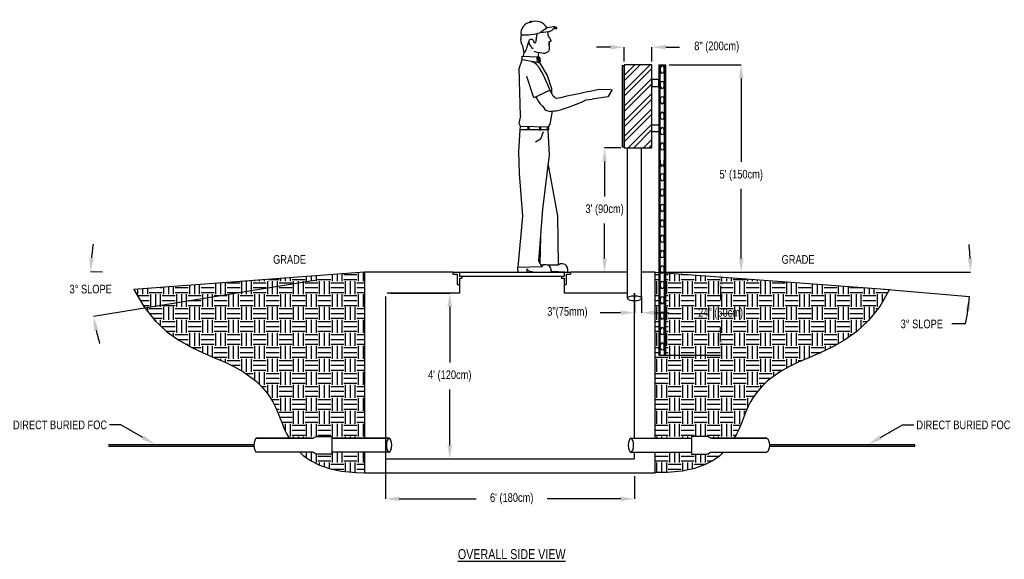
# Model space of a CAD drawing. Header units: inches. Extents: x -165 to 1496, y 644 to 1516.
# Tile 1 of 3: x -165 to 120, y 1213 to 1369. Entities that reach past the tile are written whole.
import ezdxf
from ezdxf import colors
from ezdxf.entities.mleader import LeaderData, LeaderLine
from ezdxf.enums import TextEntityAlignment as Align
from ezdxf.math import Vec2, Vec3

# ---------------------------------------------------------------- set-up
doc = ezdxf.new("R2010")
doc.units = ezdxf.units.IN
doc.header["$LTSCALE"] = 15
doc.header["$MEASUREMENT"] = 0
doc.layers.add('BLDG', color=8, linetype='Continuous')
doc.layers.add('MAN', color=7, linetype='Continuous')
doc.styles.add('120', font='FSIMPLEX.SHX', dxfattribs={"width": 0.8, "height": 2.5})
doc.styles.add('175', font='FSIMPLEX.SHX', dxfattribs={"width": 0.8})
doc.dimstyles.get("Standard").update_dxf_attribs({"dimtxt": 2.5, "dimasz": 4, "dimexe": 0, "dimexo": 1, "dimgap": 2, "dimtad": 0, "dimtih": 1, "dimtoh": 1, "dimdec": 0, "dimzin": 0, "dimdsep": 46, "dimlunit": 3, "dimtxsty": '120', "dimcen": 0.09, "dimclrt": 256, "dimadec": 0, "dimazin": 0, "dimtfac": 1, "dimtdec": 0, "dimtofl": 0, "dimtmove": 0, "dimatfit": 3, "dimfxl": 1, "dimtolj": 1, "dimtzin": 0, "dimarcsym": 0})

# ---------------------------------------------------------------- blocks, each defined once
blk = doc.blocks.new('Waldo Profile')
at = {"layer": 'BLDG'}
blk.add_line((261.4, 767.42), (261.13, 767.55), dxfattribs=at)
at = {"layer": 'MAN'}
for p, q in [((263.41, 777.23), (261.6, 775.97)), ((264.78, 777.44), (263.41, 777.23)), ((265.32, 777.05), (266.13, 777.06)), ((255.85, 774.3), (255.83, 774.01)), ((255.86, 774.58), (255.85, 774.3)), ((255.88, 774.84), (255.86, 774.58)), ((255.89, 775.09), (255.88, 774.84)), ((260.32, 773.78), (260.36, 774.06)), ((260.36, 774.06), (260.4, 774.37)), ((260.4, 774.37), (260.44, 774.68)), ((260.44, 774.68), (260.49, 774.98)), ((260.49, 774.98), (260.55, 775.28)), ((260.55, 775.28), (260.62, 775.54)), ((261.56, 775.85), (263.79, 776.11)), ((261.6, 775.97), (261.56, 775.85)), ((255.83, 774.01), (255.83, 773.92)), ((255.95, 773.16), (255.83, 773.92)), ((256.14, 772.48), (255.95, 773.16)), ((256.35, 772.14), (256.14, 772.48)), ((256.56, 771.74), (256.35, 772.14)), ((256.65, 770.83), (256.56, 771.74)), ((257.49, 771.12), (257.57, 771.35)), ((257.57, 771.35), (257.64, 771.58)), ((257.64, 771.58), (257.71, 771.81)), ((257.71, 771.81), (257.78, 772.03)), ((257.78, 772.03), (257.84, 772.26)), ((257.84, 772.26), (257.9, 772.47)), ((257.9, 772.47), (257.96, 772.69)), ((257.96, 772.69), (258.02, 772.89)), ((258.02, 772.89), (258.08, 773.08)), ((258.08, 773.08), (258.14, 773.26)), ((258.14, 773.26), (258.21, 773.42)), ((258.18, 773.34), (258.28, 772.47)), ((258.21, 773.42), (258.29, 773.57)), ((258.28, 772.47), (258.83, 771.71)), ((258.29, 773.57), (258.38, 773.69)), ((258.38, 773.69), (258.47, 773.79)), ((258.47, 773.79), (258.58, 773.86)), ((258.58, 773.86), (258.69, 773.92)), ((258.69, 773.92), (258.8, 773.95)), ((258.8, 773.95), (258.91, 773.95)), ((258.83, 771.71), (259.01, 771.31)), ((258.91, 773.95), (259.01, 773.94)), ((259.01, 773.94), (259.11, 773.9)), ((259.01, 771.31), (259.29, 771.29)), ((259.11, 773.9), (259.2, 773.84)), ((259.2, 773.84), (259.28, 773.76)), ((259.28, 773.76), (259.34, 773.66)), ((259.29, 771.29), (259.46, 771.4)), ((259.34, 773.66), (259.4, 773.56)), ((259.4, 773.56), (259.46, 773.44)), ((259.46, 773.44), (259.51, 773.32)), ((259.51, 773.32), (259.56, 773.21)), ((259.56, 773.21), (259.62, 773.11)), ((259.62, 773.11), (259.67, 773.02)), ((259.67, 773.02), (259.74, 772.95)), ((259.74, 772.95), (259.81, 772.9)), ((259.81, 772.9), (259.88, 772.88)), ((259.88, 772.88), (259.96, 772.88)), ((259.96, 772.88), (260.03, 772.93)), ((260.03, 772.93), (260.1, 773.01)), ((260.1, 773.01), (260.17, 773.13)), ((260.17, 773.13), (260.23, 773.3)), ((260.23, 773.3), (260.28, 773.52)), ((260.28, 773.52), (260.32, 773.78)), ((256.25, 767.97), (256.27, 769.01)), ((256.27, 769.01), (260.45, 768.83)), ((256.79, 770.16), (256.65, 770.83)), ((256.85, 770.08), (256.79, 770.16)), ((257.12, 770.19), (256.85, 770.08)), ((257.12, 770.19), (257.22, 770.42)), ((257.22, 770.42), (257.32, 770.65)), ((257.32, 770.65), (257.41, 770.89)), ((257.41, 770.89), (257.49, 771.12)), ((260.45, 768.83), (260.59, 767.2)), ((260.8, 768.99), (261.25, 768.73)), ((261.25, 768.73), (261.11, 767.35)), ((261.25, 768.73), (261.4, 767.42)), ((255.37, 765.47), (256.25, 767.97)), ((260.59, 767.2), (256.25, 767.97)), ((260.57, 767.46), (261.15, 767.09)), ((261.15, 767.09), (261.11, 767.35)), ((255.71, 751.78), (255.37, 765.47)), ((259.58, 756.98), (257.59, 763.18)), ((264.35, 759.15), (259.58, 756.98)), ((255.71, 751.78), (255.3, 749.68)), ((264.85, 753.1), (264.27, 749.35)), ((255.3, 749.68), (255.73, 748.63)), ((255.65, 748.69), (255.58, 747.7)), ((263.71, 748.47), (255.73, 748.63)), ((257.88, 748.59), (257.89, 747.58)), ((258.18, 748.58), (258.19, 747.58)), ((261.24, 748.52), (261.26, 747.52)), ((261.55, 748.52), (261.56, 747.51)), ((263.58, 747.68), (263.55, 748.48)), ((264.27, 749.35), (263.71, 748.53)), ((263.71, 748.47), (263.71, 748.53)), ((263.71, 748.47), (263.86, 748.39)), ((255.58, 747.7), (255.14, 741.38)), ((257.89, 747.72), (255.58, 747.74)), ((261.26, 747.7), (258.19, 747.72)), ((263.58, 747.68), (261.56, 747.69)), ((262.32, 747.17), (261.57, 745.02)), ((263.75, 747.66), (263.58, 747.68)), ((263.88, 747.75), (263.75, 747.66)), ((264.09, 740.47), (263.75, 747.66)), ((263.86, 748.39), (263.88, 747.75)), ((261.57, 745.02), (260.06, 744.1)), ((255.14, 741.38), (255.34, 735.04)), ((262.19, 724.72), (264.09, 740.47)), ((263.73, 737.46), (266.44, 722.83)), ((255.34, 735.04), (256.32, 722.7)), ((261.02, 709.7), (262.19, 724.72)), ((266.44, 722.83), (266.64, 708.53)), ((256.32, 722.7), (254.94, 707.99)), ((261.42, 709), (261.58, 716.82)), ((261.87, 708.21), (261.02, 709.7)), ((254.94, 707.99), (261.87, 708.21)), ((255.06, 706.54), (257.54, 706.56)), ((262.22, 708.53), (261.69, 708.53)), ((266.64, 708.53), (263.69, 708.53))]:
    blk.add_line(p, q, dxfattribs=at)
for points in [[(263.5, 776.08), (263.51, 776.04), (263.56, 775.82), (263.6, 775.67), (263.61, 775.56), (263.62, 775.48), (263.62, 775.4), (263.63, 775.32), (263.65, 775.24), (263.67, 775.15), (263.69, 775.06), (263.72, 774.96), (263.76, 774.86), (263.81, 774.77), (263.86, 774.67), (263.92, 774.57), (263.98, 774.48), (264.05, 774.39), (264.12, 774.3), (264.18, 774.21), (264.25, 774.12), (264.31, 774.04), (264.36, 773.95), (264.4, 773.87), (264.43, 773.78), (264.46, 773.7), (264.48, 773.63), (264.49, 773.56), (264.5, 773.49), (264.5, 773.44), (264.49, 773.39), (264.48, 773.35), (264.47, 773.32), (264.45, 773.29), (264.43, 773.27), (264.41, 773.26), (264.37, 773.25), (264.34, 773.24), (264.29, 773.23), (264.24, 773.22), (264.19, 773.21), (264.14, 773.2), (264.09, 773.18), (264.05, 773.16), (264.01, 773.14), (263.98, 773.11), (263.97, 773.07), (263.96, 773.02), (263.97, 772.96), (263.99, 772.9), (264.01, 772.84), (264.04, 772.78), (264.06, 772.72), (264.07, 772.67), (264.07, 772.62), (264.06, 772.58), (264.04, 772.55), (264.01, 772.52), (263.97, 772.5), (263.94, 772.49), (263.9, 772.48), (263.87, 772.47), (263.85, 772.46), (263.84, 772.45), (263.84, 772.45), (263.85, 772.43), (263.87, 772.41), (263.89, 772.38), (263.92, 772.34), (263.94, 772.27), (263.97, 772.19), (264, 772.09), (264.02, 771.98), (264.04, 771.84), (264.05, 771.7), (264.06, 771.55), (264.06, 771.39), (264.05, 771.23), (264.03, 771.07), (264, 770.92), (263.96, 770.77), (263.91, 770.63), (263.84, 770.5), (263.75, 770.37), (263.65, 770.25), (263.53, 770.14), (263.38, 770.04), (263.21, 769.94), (263, 769.87), (262.72, 769.82), (262.36, 769.81), (261.89, 769.85), (261.3, 769.94), (260.56, 770.1), (259.65, 770.34)], [(256.62, 769), (256.85, 770.08)], [(260.98, 770.01), (260.77, 768.83), (261.05, 767.45), (263.49, 763.43), (264.69, 759.62), (264.71, 758.36)], [(265.55, 757.14), (265.55, 757.14), (265.22, 757.48), (264.9, 757.99), (264.55, 758.69), (264.14, 759.61), (263.66, 760.73), (263.1, 762), (262.48, 763.32), (261.81, 764.58), (261.12, 765.71), (260.4, 766.6), (259.68, 767.16), (258.98, 767.3)], [(260.22, 757.27), (260.47, 756.81), (260.95, 755.94), (261.39, 755.23), (261.78, 754.82), (262.07, 754.51), (262.48, 754.03), (262.79, 753.59), (263.06, 753.42)], [(275.45, 758.79), (273.05, 758.21), (271.19, 757.87), (269.18, 757.41), (269.18, 757.41), (267.26, 756.92), (267.26, 756.92), (266.74, 756.86), (266.17, 756.78), (265.82, 756.82), (265.55, 757.14)], [(275.45, 758.79), (278.45, 759.51), (282.05, 759.41), (282.15, 759.2), (281.02, 757.29), (276.48, 756.54)], [(263.09, 753.4), (263.09, 753.4), (263.39, 753.26), (263.69, 753.16), (264, 753.08), (264.34, 753.02), (264.63, 753.07), (264.97, 753.12), (265.5, 753.16), (266.02, 753.24), (266.81, 753.41), (267.6, 753.62), (268.46, 753.88), (269.66, 754.28), (271.65, 754.99), (271.65, 754.99), (273.39, 755.74), (274.69, 756.35), (276.48, 756.54)]]:
    blk.add_lwpolyline(points, dxfattribs=at)
for points in [[(264.65, 706.87, 0.004762), (264.81, 706.86, 0.021084), (268.47, 706.63, 0.106772), (269.2, 706.59, 0.296755), (269.45, 706.96, 0.096945), (269.18, 708.19, 0.284315), (267.89, 708.95, 0.321962), (266.64, 708.53)], [(255.06, 706.54, -0.033184), (254.99, 707.99, 0.090806)]]:
    blk.add_lwpolyline(points, format="xyb", dxfattribs=at)
for centre, radius, start, end in [((259.06, 775.65), 3.19, 96.1057, 188.0295), ((260.19, 775.43), 3.69, 29.147, 113.4054), ((256.99, 790.71), 15.54, 265.9869, 287.0971), ((262.79, 707.55), 1.13, 72.9657, 144.352), ((263.16, 707.21), 1.42, 27.984, 91.4689), ((261.2, 706.66), 3.66, 168.2216, 181.5545), ((257.11, 706.61), 0.938, 24.2081, 57.6279), ((260.72, 714.55), 8.05, 249.9814, 265.1342), ((261.42, 749.4), 42.89, 268.1595, 273.0294), ((264.14, 708.25), 1.74, 254.8542, 279.2323), ((262.6, 706.91), 2.06, 0, 27.984), ((264.25, 706.91), 0.405, 293.8858, 360)]:
    blk.add_arc(centre, radius, start, end, dxfattribs=at)
at = {"layer": 'MAN', "extrusion": (0, 0, -1)}
blk.add_ellipse((258.67, 778.94), major_axis=(-0.323, -0.062), ratio=0.384883, dxfattribs=at)
at = {"layer": 'MAN'}
for points in [[(263.79, 776.11), (264.5, 776.31), (264.86, 776.52), (265.63, 777.26), (266.17, 777.18)], [(266.13, 777.06), (266.29, 777.15), (266.21, 777.26), (265.65, 777.48), (264.78, 777.44)]]:
    blk.add_spline(points, degree=3, dxfattribs=at)
blk = doc.blocks.new('*D11')
at = {"color": 0, "lineweight": -2, "transparency": 16777216}
for p, q in [((8.77, 1331.82), (4.1, 1331.82)), ((4.1, 1327.82), (4.1, 1317.73)), ((4.1, 1299.82), (4.1, 1309.92)), ((8.77, 1295.82), (4.1, 1295.82))]:
    blk.add_line(p, q, dxfattribs=at)
at = {"color": 0, "transparency": 16777216}
for points in [[(3.43, 1327.82), (4.76, 1327.82), (4.1, 1331.82)], [(3.43, 1299.82), (4.76, 1299.82), (4.1, 1295.82)]]:
    blk.add_solid(points, dxfattribs=at)
at = {"layer": 'Defpoints', "color": 0, "transparency": 16777216}
for p in [(9.77, 1331.82), (4.1, 1295.82), (9.77, 1295.82)]:
    blk.add_point(p, dxfattribs=at)
at = {"transparency": 16777216, "insert": (4.1, 1313.82), "char_height": 2.5, "attachment_point": 5, "style": '120'}
blk.add_mtext("\\A1;3' (90cm)", dxfattribs=at)
blk = doc.blocks.new('*D12')
at = {"color": 0, "lineweight": -2, "transparency": 16777216}
for p, q in [((19.74, 1295.82), (37.62, 1295.82)), ((37.62, 1291.82), (37.62, 1287.73)), ((37.62, 1275.83), (37.62, 1279.92)), ((20.77, 1271.83), (37.62, 1271.83))]:
    blk.add_line(p, q, dxfattribs=at)
at = {"color": 0, "transparency": 16777216}
for points in [[(36.95, 1291.82), (38.28, 1291.82), (37.62, 1295.82)], [(36.95, 1275.83), (38.28, 1275.83), (37.62, 1271.83)]]:
    blk.add_solid(points, dxfattribs=at)
at = {"layer": 'Defpoints', "color": 0, "transparency": 16777216}
for p in [(18.74, 1295.82), (19.77, 1271.83), (37.62, 1271.83)]:
    blk.add_point(p, dxfattribs=at)
at = {"transparency": 16777216, "insert": (37.62, 1283.83), "char_height": 2.5, "attachment_point": 5, "style": '120'}
blk.add_mtext('\\A1;24" (60cm)', dxfattribs=at)
blk = doc.blocks.new('*D13')
at = {"color": 0, "lineweight": -2, "transparency": 16777216}
for p, q in [((22.77, 1355.82), (43.58, 1355.82)), ((43.58, 1351.82), (43.58, 1327.73)), ((43.58, 1299.82), (43.58, 1319.92)), ((32.27, 1295.82), (43.58, 1295.82))]:
    blk.add_line(p, q, dxfattribs=at)
at = {"color": 0, "transparency": 16777216}
for points in [[(42.91, 1351.82), (44.24, 1351.82), (43.58, 1355.82)], [(42.91, 1299.82), (44.24, 1299.82), (43.58, 1295.82)]]:
    blk.add_solid(points, dxfattribs=at)
at = {"layer": 'Defpoints', "color": 0, "transparency": 16777216}
for p in [(21.77, 1355.82), (43.58, 1355.82), (31.27, 1295.82)]:
    blk.add_point(p, dxfattribs=at)
at = {"transparency": 16777216, "insert": (43.58, 1323.82), "char_height": 2.5, "attachment_point": 5, "style": '120'}
blk.add_mtext("\\A1;5' (150cm)", dxfattribs=at)
blk = doc.blocks.new('*D14')
at = {"color": 0, "lineweight": -2, "transparency": 16777216}
for p, q in [((-59.26, 1288.82), (-59.26, 1230.29)), ((12.74, 1236.85), (12.74, 1230.29)), ((-55.26, 1230.29), (-33, 1230.29)), ((8.74, 1230.29), (-12.52, 1230.29))]:
    blk.add_line(p, q, dxfattribs=at)
at = {"color": 0, "transparency": 16777216}
for points in [[(-55.26, 1230.96), (-55.26, 1229.63), (-59.26, 1230.29)], [(8.74, 1230.96), (8.74, 1229.63), (12.74, 1230.29)]]:
    blk.add_solid(points, dxfattribs=at)
at = {"layer": 'Defpoints', "color": 0, "transparency": 16777216}
for p in [(-59.26, 1289.82), (12.74, 1237.85), (12.74, 1230.29)]:
    blk.add_point(p, dxfattribs=at)
at = {"transparency": 16777216, "insert": (-22.76, 1230.29), "char_height": 2.5, "attachment_point": 5, "style": '120'}
blk.add_mtext("\\A1;6' (180cm)", dxfattribs=at)
blk = doc.blocks.new('*D15')
at = {"color": 0, "lineweight": -2, "transparency": 16777216}
for p, q in [((-57.76, 1289.82), (-40.66, 1289.82)), ((-40.66, 1285.82), (-40.66, 1269.73)), ((-40.66, 1245.82), (-40.66, 1261.92)), ((-58.26, 1241.82), (-40.66, 1241.82))]:
    blk.add_line(p, q, dxfattribs=at)
at = {"color": 0, "transparency": 16777216}
for points in [[(-41.32, 1285.82), (-39.99, 1285.82), (-40.66, 1289.82)], [(-41.32, 1245.82), (-39.99, 1245.82), (-40.66, 1241.82)]]:
    blk.add_solid(points, dxfattribs=at)
at = {"layer": 'Defpoints', "color": 0, "transparency": 16777216}
for p in [(-58.76, 1289.82), (-59.26, 1241.82), (-40.66, 1241.82)]:
    blk.add_point(p, dxfattribs=at)
at = {"transparency": 16777216, "insert": (-40.66, 1265.82), "char_height": 2.5, "attachment_point": 5, "style": '120'}
blk.add_mtext("\\A1;4' (120cm)", dxfattribs=at)
blk = doc.blocks.new('*D16')
at = {"color": 0, "lineweight": -2, "transparency": 16777216}
for p, q in [((12.72, 1287.29), (12.72, 1284.12)), ((14.72, 1288.82), (14.72, 1284.12)), ((8.72, 1284.12), (2.77, 1284.12)), ((18.72, 1284.12), (22.72, 1284.12))]:
    blk.add_line(p, q, dxfattribs=at)
at = {"color": 0, "transparency": 16777216}
for points in [[(8.72, 1284.79), (8.72, 1283.46), (12.72, 1284.12)], [(18.72, 1284.79), (18.72, 1283.46), (14.72, 1284.12)]]:
    blk.add_solid(points, dxfattribs=at)
at = {"layer": 'Defpoints', "color": 0, "transparency": 16777216}
for p in [(14.72, 1289.82), (12.72, 1288.29), (14.72, 1284.12)]:
    blk.add_point(p, dxfattribs=at)
at = {"transparency": 16777216, "insert": (-6.66, 1284.12), "char_height": 2.5, "attachment_point": 5, "style": '120'}
blk.add_mtext('\\A1;3"(75mm)', dxfattribs=at)
blk = doc.blocks.new('*D17')
at = {"color": 0, "lineweight": -2, "transparency": 16777216}
for p, q in [((5.77, 1360.92), (1.77, 1360.92)), ((9.77, 1356.82), (9.77, 1360.92)), ((17.77, 1356.82), (17.77, 1360.92)), ((21.77, 1360.92), (25.77, 1360.92))]:
    blk.add_line(p, q, dxfattribs=at)
at = {"color": 0, "transparency": 16777216}
for points in [[(5.77, 1361.59), (5.77, 1360.26), (9.77, 1360.92)], [(21.77, 1361.59), (21.77, 1360.26), (17.77, 1360.92)]]:
    blk.add_solid(points, dxfattribs=at)
at = {"layer": 'Defpoints', "color": 0, "transparency": 16777216}
for p in [(17.77, 1360.92), (9.77, 1355.82), (17.77, 1355.82)]:
    blk.add_point(p, dxfattribs=at)
at = {"transparency": 16777216, "insert": (36.49, 1360.92), "char_height": 2.5, "attachment_point": 5, "style": '120'}
blk.add_mtext('\\A1;8" (200cm)', dxfattribs=at)
blk = doc.blocks.new('*D7')
at = {"color": 0, "lineweight": -2, "transparency": 16777216}
for p, q in [((-141.05, 1295.85), (-144.46, 1295.96)), ((-78.51, 1293.66), (-143.62, 1283.04))]:
    blk.add_line(p, q, dxfattribs=at)
for start, end in [(171.323, 174.7455), (192.6897, 196.1121)]:
    blk.add_arc((-77.52, 1293.82), 66.97, start, end, dxfattribs=at)
at = {"color": 0, "transparency": 16777216}
for points in [[(-143.55, 1299.91), (-144.88, 1300), (-144.46, 1295.96)], [(-143.51, 1278.98), (-142.2, 1279.24), (-143.62, 1283.04)]]:
    blk.add_solid(points, dxfattribs=at)
at = {"layer": 'Defpoints', "color": 0, "transparency": 16777216}
for p in [(-140.05, 1295.82), (-65.26, 1295.82), (-77.52, 1293.82), (-77.52, 1293.82), (-144.18, 1287.32)]:
    blk.add_point(p, dxfattribs=at)
at = {"transparency": 16777216, "insert": (-144.43, 1290.94), "char_height": 2.5, "attachment_point": 5, "style": '120'}
blk.add_mtext('\\A1;3%%D SLOPE', dxfattribs=at)
blk = doc.blocks.new('*D18')
at = {"color": 0, "lineweight": -2, "transparency": 16777216}
for p, q in [((30.48, 1295.82), (109.84, 1295.82)), ((84.81, 1290.96), (109.53, 1288.79)), ((108.43, 1280.87), (104.43, 1280.87))]:
    blk.add_line(p, q, dxfattribs=at)
for start, end in [(2.8522, 5.7043), (349.2735, 354.9796), (349.2753, 352.1274)]:
    blk.add_arc((29.48, 1295.82), 80.36, start, end, dxfattribs=at)
at = {"color": 0, "transparency": 16777216}
for points in [[(110.41, 1299.84), (109.07, 1299.8), (109.84, 1295.82)], [(108.42, 1284.89), (109.74, 1284.74), (109.53, 1288.79)]]:
    blk.add_solid(points, dxfattribs=at)
at = {"layer": 'Defpoints', "color": 0, "transparency": 16777216}
for p in [(14.72, 1295.82), (29.48, 1295.82), (29.48, 1295.82), (109.8, 1293.48), (83.81, 1291.05)]:
    blk.add_point(p, dxfattribs=at)
at = {"transparency": 16777216, "insert": (95.77, 1280.87), "char_height": 2.5, "attachment_point": 5, "style": '120'}
blk.add_mtext('\\A1;3%%D SLOPE', dxfattribs=at)

msp = doc.modelspace()

# ---------------------------------------------------------------- hatches: boundary and pattern name
h = msp.add_hatch()
h.set_pattern_fill('STEEL', color=256, scale=25, style=0)
h.set_pattern_definition([(45, (-171.071, 967.0526), (-2.209709, 2.209709), []), (45, (-171.071, 968.615), (-2.209709, 2.209709), [])])
h.paths.add_polyline_path([(17.77, 1355.82), (9.77, 1355.82), (9.77, 1331.82), (17.77, 1331.82)])
h = msp.add_hatch()
h.set_pattern_fill('EARTH', color=256, scale=15)
h.paths.add_polyline_path([(-65.26, 1295.82), (-131.99, 1290.85), (-129.11, 1285.91), (-125.92, 1281.91), (-122.51, 1278.71), (-118.98, 1276.17), (-115.42, 1274.15), (-111.93, 1272.5), (-108.61, 1271.1), (-105.56, 1269.79), (-102.85, 1268.47), (-100.48, 1267.11), (-98.42, 1265.72), (-96.64, 1264.3), (-95.12, 1262.84), (-93.83, 1261.37), (-92.74, 1259.87), (-91.82, 1258.35), (-91.05, 1256.82), (-90.37, 1255.28), (-89.76, 1253.72), (-89.14, 1252.16), (-88.49, 1250.58), (-87.75, 1249.01), (-87.08, 1247.8), (-80.52, 1247.8, 0.234811), (-79.74, 1248.05, -0.219106), (-79.05, 1248.37), (-74.73, 1248.37), (-74.73, 1247.8), (-65.26, 1247.8)])
h = msp.add_hatch()
h.set_pattern_fill('EARTH', color=256, scale=15)
h.paths.add_polyline_path([(52.9, 1265.72), (54.96, 1267.11), (57.33, 1268.47), (60.04, 1269.79), (63.09, 1271.1), (66.41, 1272.5), (69.9, 1274.15), (73.46, 1276.17), (76.99, 1278.71), (80.4, 1281.91), (83.59, 1285.91), (86.47, 1290.85), (32, 1294.9), (21.77, 1295.61), (21.77, 1271.83), (19.77, 1271.83), (19.77, 1295.75), (18.74, 1295.82), (18.74, 1247.8), (29.2, 1247.8), (29.2, 1248.37), (33.53, 1248.37, -0.133897), (33.99, 1248.25), (34.53, 1247.93, 0.133897), (35, 1247.8), (41.56, 1247.8), (42.23, 1249.01), (42.97, 1250.58), (43.62, 1252.16), (44.23, 1253.72), (44.85, 1255.28), (45.52, 1256.82), (46.3, 1258.35), (47.21, 1259.87), (48.31, 1261.37), (49.6, 1262.84), (51.12, 1264.3)])
h.paths.add_polyline_path([(28.28, 1281.54), (46.95, 1281.54), (46.95, 1286.6), (28.28, 1286.6)], flags=24)
for points in [[(-139.3, 1246.05), (-139.3, 1245.55), (-97.25, 1245.55), (-97.25, 1246.05)], [(51.73, 1246.05), (51.73, 1245.55), (93.78, 1245.55), (93.78, 1246.05)]]:
    msp.add_hatch(color=256).paths.add_polyline_path(points)
h = msp.add_hatch()
h.set_pattern_fill('EARTH', color=256, scale=15)
h.paths.add_polyline_path([(-65.26, 1243.8), (-74.73, 1243.8), (-74.73, 1243.23), (-79.05, 1243.23, -0.133897), (-79.51, 1243.36), (-80.05, 1243.67, 0.133897), (-80.52, 1243.8), (-84.02, 1243.8), (-82.92, 1242.75), (-80.94, 1241.35), (-78.51, 1240.1), (-75.55, 1239.07), (-71.99, 1238.31), (-67.75, 1237.88), (-65.26, 1237.85)])
h = msp.add_hatch()
h.set_pattern_fill('EARTH', color=256, scale=15)
h.paths.add_polyline_path([(32.99, 1240.1), (35.42, 1241.35), (37.39, 1242.75), (38.5, 1243.8), (35, 1243.8, 0.133897), (34.53, 1243.67), (33.99, 1243.36, -0.133897), (33.53, 1243.23), (29.2, 1243.23), (29.2, 1243.8), (18.74, 1243.8), (18.74, 1237.88), (22.23, 1237.88), (26.47, 1238.31), (30.03, 1239.07)])

# ---------------------------------------------------------------- linework, layer by layer
for p, q in [((19.77, 1355.82), (21.77, 1355.82)), ((20.17, 1271.83), (20.17, 1355.82)), ((20.27, 1353.94), (20.27, 1354.97)), ((21.27, 1353.94), (21.27, 1354.97)), ((21.37, 1271.83), (21.37, 1355.82)), ((20.27, 1349.49), (20.27, 1350.52)), ((21.27, 1349.49), (21.27, 1350.52)), ((20.27, 1345.04), (20.27, 1346.07)), ((21.27, 1345.04), (21.27, 1346.07)), ((20.27, 1340.59), (20.27, 1341.62)), ((21.27, 1340.59), (21.27, 1341.62)), ((20.27, 1336.15), (20.27, 1337.18)), ((21.27, 1336.15), (21.27, 1337.18)), ((10.72, 1288.29), (10.72, 1331.82)), ((14.72, 1288.29), (14.72, 1331.82)), ((20.27, 1331.7), (20.27, 1332.73)), ((21.27, 1331.7), (21.27, 1332.73)), ((20.27, 1327.25), (20.27, 1328.28)), ((21.27, 1327.25), (21.27, 1328.28)), ((20.27, 1322.8), (20.27, 1323.83)), ((21.27, 1322.8), (21.27, 1323.83)), ((20.27, 1318.35), (20.27, 1319.38)), ((21.27, 1318.35), (21.27, 1319.38)), ((20.27, 1313.9), (20.27, 1314.93)), ((21.27, 1313.9), (21.27, 1314.93)), ((20.27, 1309.45), (20.27, 1310.49)), ((21.27, 1309.45), (21.27, 1310.49)), ((20.27, 1305.01), (20.27, 1306.04)), ((21.27, 1305.01), (21.27, 1306.04)), ((20.27, 1300.56), (20.27, 1301.59)), ((21.27, 1300.56), (21.27, 1301.59)), ((-39.75, 1295.82), (-5.77, 1295.82)), ((-39.75, 1295.82), (-39.75, 1295.26)), ((-39.75, 1295.26), (-38.54, 1295.26)), ((-38.54, 1295.26), (-38.54, 1292.26)), ((-37.88, 1295.82), (-37.88, 1294.67)), ((-7.64, 1295.82), (-7.64, 1294.67)), ((-6.99, 1295.26), (-5.77, 1295.26)), ((-6.99, 1295.26), (-6.99, 1292.26)), ((-5.77, 1295.82), (-5.77, 1295.26)), ((20.27, 1296.11), (20.27, 1297.14)), ((21.27, 1296.11), (21.27, 1297.14)), ((-38.54, 1292.26), (-37.88, 1292.26)), ((-37.88, 1294.7), (-7.64, 1294.7)), ((-37.88, 1294.67), (-37.13, 1294.67)), ((-37.88, 1294.11), (-37.13, 1294.11)), ((-37.88, 1294.11), (-37.88, 1289.82)), ((-37.13, 1294.67), (-37.13, 1294.11)), ((-8.39, 1294.67), (-7.64, 1294.67)), ((-8.39, 1294.67), (-8.39, 1294.11)), ((-8.39, 1294.11), (-7.64, 1294.11)), ((-7.64, 1294.11), (-7.64, 1289.82)), ((-7.64, 1292.26), (-6.99, 1292.26)), ((20.27, 1291.66), (20.27, 1292.69)), ((21.27, 1291.66), (21.27, 1292.69)), ((20.27, 1287.21), (20.27, 1288.24)), ((21.27, 1287.21), (21.27, 1288.24)), ((20.27, 1282.76), (20.27, 1283.79)), ((21.27, 1282.76), (21.27, 1283.79)), ((20.27, 1278.32), (20.27, 1279.35)), ((21.27, 1278.32), (21.27, 1279.35)), ((20.27, 1273.87), (20.27, 1274.9)), ((21.27, 1273.87), (21.27, 1274.9)), ((-74.73, 1247.8), (-58.21, 1247.8)), ((-58.21, 1247.8), (-74.18, 1247.8)), ((11.71, 1247.8), (29.2, 1247.8)), ((-58.21, 1243.8), (-74.73, 1243.8)), ((11.71, 1243.8), (29.2, 1243.8)), ((51.73, 1246.05), (51.73, 1245.55))]:
    msp.add_line(p, q)
msp.add_lwpolyline([(9.77, 1355.48), (9.17, 1355.48), (9.17, 1332.1), (9.77, 1332.1)], close=True)
for points in [[(17.77, 1355.82), (9.77, 1355.82), (9.77, 1331.82), (17.77, 1331.82), (17.77, 1355.82)], [(19.77, 1355.82), (19.77, 1271.83), (21.77, 1271.83), (21.77, 1355.82)], [(17.77, 1351.57), (17.77, 1349.57), (19.77, 1349.57), (19.77, 1351.57), (17.77, 1351.57)], [(17.77, 1336.44), (17.77, 1338.44), (19.77, 1338.44), (19.77, 1336.44), (17.77, 1336.44)], [(-65.26, 1295.82), (-65.26, 1295.82), (-131.99, 1290.85)], [(10.72, 1295.82), (-5.77, 1295.82)], [(18.74, 1295.82), (32, 1294.9), (86.47, 1290.85)], [(-131.99, 1290.85), (-129.11, 1285.91), (-125.92, 1281.91), (-122.51, 1278.71), (-118.98, 1276.17), (-115.42, 1274.15), (-111.93, 1272.5), (-108.61, 1271.1), (-105.56, 1269.79), (-102.85, 1268.47), (-100.48, 1267.11), (-98.42, 1265.72), (-96.64, 1264.3), (-95.12, 1262.84), (-93.83, 1261.37), (-92.74, 1259.87), (-91.82, 1258.35), (-91.05, 1256.82), (-90.37, 1255.28), (-89.76, 1253.72), (-89.14, 1252.16), (-88.49, 1250.58), (-87.75, 1249.01), (-87.08, 1247.8)], [(-37.88, 1289.82), (-58.76, 1289.82)], [(10.72, 1289.82), (-7.64, 1289.82)], [(12.74, 1247.89), (12.7, 1289.82), (12.72, 1288.29)], [(86.47, 1290.85), (83.59, 1285.91), (80.4, 1281.91), (76.99, 1278.71), (73.46, 1276.17), (69.9, 1274.15), (66.41, 1272.5), (63.09, 1271.1), (60.04, 1269.79), (57.33, 1268.47), (54.96, 1267.11), (52.9, 1265.72), (51.12, 1264.3), (49.6, 1262.84), (48.31, 1261.37), (47.21, 1259.87), (46.3, 1258.35), (45.52, 1256.82), (44.85, 1255.28), (44.23, 1253.72), (43.62, 1252.16), (42.97, 1250.58), (42.23, 1249.01), (41.56, 1247.8)], [(-139.3, 1246.05), (-97.25, 1246.05)], [(-139.3, 1245.55), (-97.25, 1245.55)], [(-84.02, 1243.8), (-82.92, 1242.75), (-80.94, 1241.35), (-78.51, 1240.1), (-75.55, 1239.07), (-71.99, 1238.31), (-67.75, 1237.88), (-62.76, 1237.82)], [(-59.26, 1243.8), (-59.26, 1241.82), (12.74, 1241.82), (12.74, 1243.81)], [(38.5, 1243.8), (37.39, 1242.75), (35.42, 1241.35), (32.99, 1240.1), (30.03, 1239.07), (26.47, 1238.31), (22.23, 1237.88), (18.74, 1237.88)], [(51.73, 1246.05), (93.78, 1246.05)], [(51.73, 1245.55), (93.78, 1245.55)], [(93.78, 1245.55), (93.78, 1246.05)]]:
    msp.add_lwpolyline(points)
for points in [[(-80.52, 1247.8), (-96.48, 1247.8), (-80.52, 1247.8, 0.133897), (-80.05, 1247.93), (-79.51, 1248.25, -0.133897), (-79.05, 1248.37), (-74.73, 1248.37), (-74.73, 1243.23), (-79.05, 1243.23, -0.133897), (-79.51, 1243.36), (-80.05, 1243.67, 0.133897), (-80.52, 1243.8), (-96.48, 1243.8)], [(35, 1247.8), (50.96, 1247.8), (35, 1247.8, -0.133897), (34.53, 1247.93), (33.99, 1248.25, 0.133897), (33.53, 1248.37), (29.2, 1248.37), (29.2, 1243.23), (33.53, 1243.23, 0.133897), (33.99, 1243.36), (34.53, 1243.67, -0.133897), (35, 1243.8), (50.96, 1243.8)]]:
    msp.add_lwpolyline(points, format="xyb")
for centre, start, end in [((20.77, 1354.97), 0, 180), ((20.77, 1353.94), 180, 0), ((20.77, 1350.52), 0, 180), ((20.77, 1349.49), 180, 0), ((20.77, 1346.07), 0, 180), ((20.77, 1345.04), 180, 0), ((20.77, 1341.62), 0, 180), ((20.77, 1340.59), 180, 0), ((20.77, 1337.18), 0, 180), ((20.77, 1336.15), 180, 0), ((20.77, 1332.73), 0, 180), ((20.77, 1331.7), 180, 0), ((20.77, 1327.25), 180, 0), ((20.77, 1326.28), 0, 180), ((20.77, 1323.83), 0, 180), ((20.77, 1322.8), 180, 0), ((20.77, 1319.38), 0, 180), ((20.77, 1318.35), 180, 0), ((20.77, 1314.93), 0, 180), ((20.77, 1313.9), 180, 0), ((20.77, 1310.49), 0, 180), ((20.77, 1309.45), 180, 0), ((20.77, 1306.04), 0, 180), ((20.77, 1305.01), 180, 0), ((20.77, 1301.59), 0, 180), ((20.77, 1300.56), 180, 0), ((20.77, 1297.14), 0, 180), ((20.77, 1296.11), 180, 0), ((20.77, 1292.69), 0, 180), ((20.77, 1291.66), 180, 0), ((20.77, 1288.24), 0, 180), ((20.77, 1287.21), 180, 0), ((20.77, 1283.79), 0, 180), ((20.77, 1282.76), 180, 0), ((20.77, 1279.35), 0, 180), ((20.77, 1278.32), 180, 0), ((20.77, 1274.9), 0, 180), ((20.77, 1273.87), 180, 0)]:
    msp.add_arc(centre, 0.5, start, end)
msp.add_ellipse((12.72, 1288.29), major_axis=(-2, 0), ratio=0.382643)
msp.add_ellipse((-96.48, 1245.8), major_axis=(0, -2), ratio=0.382643, start_param=3.141593, end_param=6.283185)
at = {"extrusion": (0, 0, -1)}
for centre in [(-58.21, 1245.8), (11.71, 1245.8)]:
    msp.add_ellipse(centre, major_axis=(0, -2), ratio=0.382643, dxfattribs=at)
msp.add_ellipse((50.96, 1245.8), major_axis=(0, -2), ratio=0.382643, start_param=3.141593, end_param=6.283185, dxfattribs=at)
at = {"layer": 'MAN'}
for points in [[(-39.67, 1295.82), (-65.26, 1295.82), (-65.26, 1247.8)], [(18.74, 1247.8), (18.74, 1295.82), (14.72, 1295.82)], [(-65.26, 1243.8), (-65.26, 1237.85), (18.74, 1237.85), (18.74, 1243.8)]]:
    msp.add_lwpolyline(points, dxfattribs=at)

# ---------------------------------------------------------------- block references
msp.add_blockref('Waldo Profile', (-275.96, 589.31))

# ---------------------------------------------------------------- texts
at = {"style": '120', "width": 0.8}
for p in [(-91.72, 1298.28), (55.26, 1298.28)]:
    msp.add_text('GRADE', height=2.5, dxfattribs=at).set_placement(p)
msp.add_text('DIRECT BURIED FOC ', height=2.5, dxfattribs=at).set_placement((-138.96, 1251.69), align=Align.MIDDLE_RIGHT)
msp.add_text(' DIRECT BURIED FOC', height=2.5, dxfattribs=at).set_placement((93.44, 1251.69), align=Align.MIDDLE_LEFT)
at = {"style": '175', "width": 0.8}
msp.add_text('%%UOVERALL SIDE VIEW', height=2.8921, dxfattribs=at).set_placement((-22.76, 1214.3), align=Align.MIDDLE_CENTER)

# ---------------------------------------------------------------- dimensions: what is measured, and where the dimension line sits
dim = msp.add_linear_dim(base=(17.77, 1360.92), p1=(9.77, 1355.82), p2=(17.77, 1355.82), text='<> (200cm)', dimstyle='Standard')
dim.commit()
dim.dimension.update_dxf_attribs({"geometry": '*D17', "text_midpoint": (36.49, 1360.92)})
for base, p1, p2, text, picture, middle in [((43.58, 1355.82), (31.27, 1295.82), (21.77, 1355.82), '<> (150cm)', '*D13', (43.58, 1323.82)), ((37.62, 1271.83), (18.74, 1295.82), (19.77, 1271.83), '24" (60cm)', '*D12', (37.62, 1283.83))]:
    dim = msp.add_linear_dim(base=base, p1=p1, p2=p2, angle=90, text=text, dimstyle='Standard')
    dim.commit()
    dim.dimension.update_dxf_attribs({"geometry": picture, "text_midpoint": middle, "dimtype": 160})
for base, p1, p2, text, picture, middle in [((4.1, 1295.82), (9.77, 1331.82), (9.77, 1295.82), '<> (90cm)', '*D11', (4.1, 1313.82)), ((-40.66, 1241.82), (-58.76, 1289.82), (-59.26, 1241.82), '<> (120cm)', '*D15', (-40.66, 1265.82))]:
    dim = msp.add_linear_dim(base=base, p1=p1, p2=p2, angle=90, text=text, dimstyle='Standard')
    dim.commit()
    dim.dimension.update_dxf_attribs({"geometry": picture, "text_midpoint": middle})
dim = msp.add_angular_dim_2l(base=(-144.18, 1287.32), line1=((-77.52, 1293.82), (-140.05, 1295.82)), line2=((-65.26, 1295.82), (-77.52, 1293.82)), text='3%%D SLOPE', dimstyle='Standard')
dim.commit()
dim.dimension.update_dxf_attribs({"geometry": '*D7', "text_midpoint": (-144.43, 1290.94), "dimtype": 162})
dim = msp.add_angular_dim_2l(base=(109.8, 1293.48), line1=((29.48, 1295.82), (83.81, 1291.05)), line2=((14.72, 1295.82), (29.48, 1295.82)), text='3%%D SLOPE', dimstyle='Standard')
dim.commit()
dim.dimension.update_dxf_attribs({"geometry": '*D18', "text_midpoint": (95.77, 1280.87)})
for base, p1, p2, text, picture, middle in [((12.74, 1230.29), (-59.26, 1289.82), (12.74, 1237.85), '<> (180cm)', '*D14', (-22.76, 1230.29)), ((14.72, 1284.12), (12.72, 1288.29), (14.72, 1289.82), '3"(75mm)', '*D16', (-6.66, 1284.12))]:
    dim = msp.add_linear_dim(base=base, p1=p1, p2=p2, text=text, dimstyle='Standard')
    dim.commit()
    dim.dimension.update_dxf_attribs({"geometry": picture, "text_midpoint": middle, "dimtype": 160})

# ---------------------------------------------------------------- leaders
ml = msp.add_multileader_mtext('Standard')
ml.set_content('', color=256)
ml.set_leader_properties()
ml.build(insert=Vec2(0, 0))
ml.multileader.update_dxf_attribs({"dogleg_length": 0.36})
ctx = ml.context
ctx.base_point, ctx.char_height, ctx.landing_gap_size, ctx.plane_origin = Vec3(-139.14, 1251.69), 0.18, 0.09, Vec3(-105.66, 1236.74)
ctx.text_align_type = 2
notes = []
notes.append((ctx, [(0, (1, 1, 0), (-135.7, 1251.69), (-1, 0), 3.26, [(0, [(-125.88, 1246.05)], 0, [])])]))
ctx.mtext.insert, ctx.mtext.alignment, ctx.mtext.flow_direction = Vec3(-139.05, 1251.78), 3, 5
ml = msp.add_multileader_mtext('Standard')
ml.set_content('', color=256)
ml.set_leader_properties()
ml.build(insert=Vec2(0, 0))
ml.multileader.update_dxf_attribs({"dogleg_length": 0.36})
ctx = ml.context
ctx.base_point, ctx.char_height, ctx.landing_gap_size, ctx.plane_origin = Vec3(93.44, 1251.69), 0.18, 0.09, Vec3(60.14, 1236.74)
notes.append((ctx, [(0, (1, 1, 0), (90.18, 1251.69), (1, 0), 3.26, [(0, [(80.36, 1246.05)], 0, [])])]))
ctx.mtext.insert, ctx.mtext.flow_direction = Vec3(93.53, 1251.78), 5
for ctx, leaders in notes:
    for number, flags, end, landing, length, lines in leaders:
        leader = LeaderData()
        leader.index, (leader.has_last_leader_line, leader.has_dogleg_vector, leader.attachment_direction) = number, flags
        leader.last_leader_point, leader.dogleg_vector, leader.dogleg_length = Vec3(end), Vec3(landing), length
        for number, points, colour, breaks in lines:
            line = LeaderLine()
            line.index, line.vertices, line.color, line.breaks = number, Vec3.list(points), colors.encode_raw_color(colour), breaks
            leader.lines.append(line)
        ctx.leaders.append(leader)

doc.saveas('drawing.dxf')
